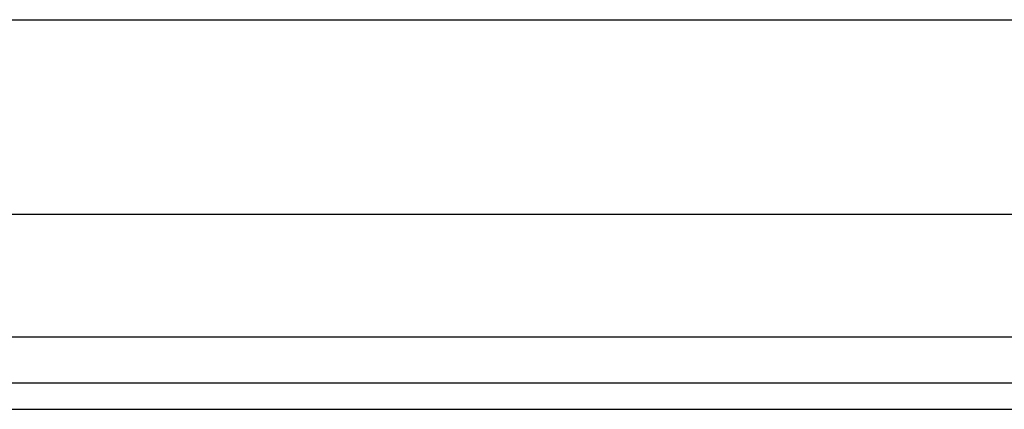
# Model space of a CAD drawing. Header units: inches. Extents: x 0 to 120, y -11 to 78.
# Tile 18 of 90: x 29.34 to 32.25, y 19.58 to 20.73. Entities that reach past the tile are written whole.
import ezdxf

# ---------------------------------------------------------------- set-up
doc = ezdxf.new("R2010")
doc.units = ezdxf.units.IN
doc.header["$LTSCALE"] = 7.213522
doc.header["$MEASUREMENT"] = 0
doc.layers.add('Visible Edges(ANSI)', color=7, linetype='Continuous', lineweight=25)
doc.layers.add('Visible Tangent Edges(ANSI)', color=7, linetype='Continuous', lineweight=25)

msp = doc.modelspace()

# ---------------------------------------------------------------- linework, layer by layer
at = {"layer": 'Visible Edges(ANSI)'}
for p, q in [((7.2305, 20.7313), (33.8023, 20.7313)), ((33.8023, 20.1547), (7.2305, 20.1547)), ((34.9023, 19.6558), (6.1604, 19.6558)), ((6.1604, 19.5782), (34.9023, 19.5782))]:
    msp.add_line(p, q, dxfattribs=at)
at = {"layer": 'Visible Tangent Edges(ANSI)'}
msp.add_line((34.9023, 19.792), (6.1604, 19.792), dxfattribs=at)

doc.saveas('drawing.dxf')
